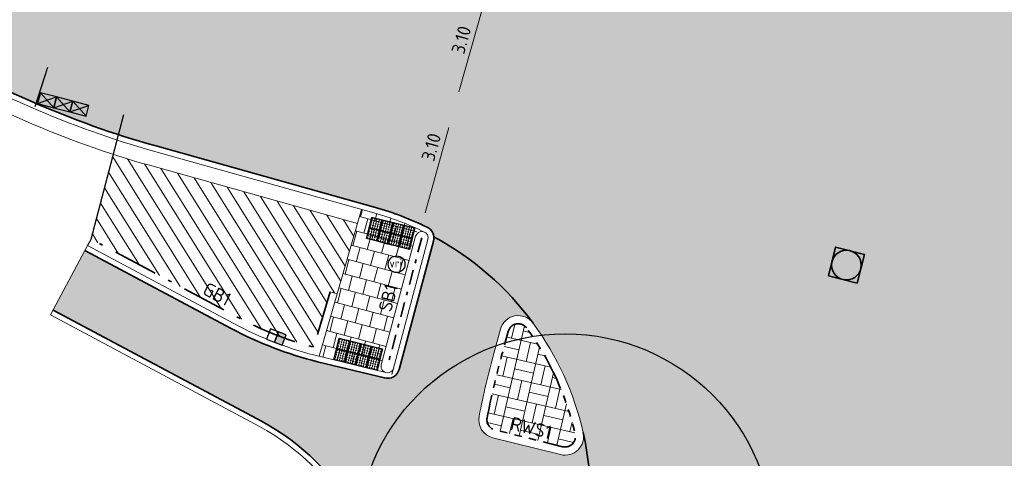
# Model space of a CAD drawing. Header units: metres. Extents: x 196651 to 397723, y 354703 to 710691.
# Tile 9 of 256: x 197509 to 197535, y 355979 to 355991. Entities that reach past the tile are written whole.
import ezdxf
from ezdxf.enums import TextEntityAlignment as Align

# ---------------------------------------------------------------- set-up
doc = ezdxf.new("R2010")
doc.units = ezdxf.units.M
doc.header["$MEASUREMENT"] = 0
for name, pattern in [('ACAD_ISO03W100', [30, 12, -18]), ('VH-GELEIDEBAND_50X200', [8, 4, -2, 0, -2]), ('VH-GELEIDEBAND_70X200', [20, 12, -4, 0, -4]), ('VH-OPSLUITBAND_100X200', [16, 8, -2, 4, -2]), ('VH-RWSBAND_110X220', [24, 10, -2, 2, -2, 2, -2, 2, -2])]:
    doc.linetypes.add(name, pattern=pattern)
for name, color, linetype, lineweight in [('N-WE-IE-MEUBILAIR-S', 7, 'Continuous', 25), ('N-WE-RI-PUT_OPHOOGTEBRENGEN-G', 7, 'Continuous', 35), ('N-WE-VH-GOOT_TEGEL-G', 170, 'Continuous', 35), ('N-WE-VH-KANTOPSLUITING_GELEIDEBAND_70X200-G', 6, 'VH-GELEIDEBAND_70X200', 35), ('N-WE-VH-KANTOPSLUITING_SCHEIDINGSBAND_115 345-G', 6, 'VH-GELEIDEBAND_50X200', 35), ('N-WE-VH-KANTOPSLUITING_TEKST-T', 7, 'VH-OPSLUITBAND_100X200', 35), ('N-WE-VH-KANTOPSLUITING_TROTTOIRBAND_RWS_110 220-G', 6, 'VH-RWSBAND_110X220', 35), ('N-WE-VH-KANTVERHARDING-G', 1, 'Continuous', 5), ('N-WE-VH-MATERIAALGRENS-G', 5, 'ACAD_ISO03W100', 35), ('N-WE-VH-VERHARDING_ASFALT_DEKLAAG-G_ZWART', 252, 'Continuous', 5), ('N-WE-VH-VERHARDING_HERSTRATEN-A', 252, 'Continuous', 5), ('N-WE-VH-VERHARDING_TEGEL-200X200X50-A', 252, 'Continuous', 18), ('N-WE-VH-VERKEERSTEGEL-NOPPENTEGEL-S', 5, 'Continuous', 25), ('N-WE-VH_BETON_PRINTBETON-A', 252, 'Continuous', 5), ('X-XX-AL-AANPIJLING-M', 7, 'Continuous', 18)]:
    doc.layers.add(name, color=color, linetype=linetype, lineweight=lineweight)
doc.layers.add('N-WE-RI-HWA_KOLK_GELEIDEBAND-S', color=130, linetype='Continuous')
doc.layers.add('N-WE-RI-HWA_KOLK_STRAAT-S', color=150, linetype='Continuous')
doc.layers.add('N-WE-VH-VERHARDING_ASFALT_COATING_ROOD-G', color=7, linetype='Continuous', lineweight=5, true_color=0xffa8a8)
doc.layers.add('X-XX-AL-HULPLIJNEN', color=4, linetype='Continuous', lineweight=25, plot=False)
doc.styles.add('NLCS-ISO', font='NLCS-ISO.ttf')
doc.styles.add('NLCS-ISO-M200-T18', font='NLCS-ISO.ttf')
doc.dimstyles.new('NLCS-M200-T18-PIJL', dxfattribs={"dimscale": 0.2, "dimtxt": 1.799999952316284, "dimasz": 1.8, "dimexe": 2, "dimexo": 2, "dimgap": 0.7, "dimtad": 1, "dimzin": 0, "dimdsep": 46, "dimtxsty": 'NLCS-ISO-M200-T18', "dimcen": 0, "dimdle": 2, "dimse1": 1, "dimse2": 1, "dimclrd": 256, "dimclre": 256, "dimclrt": 256, "dimadec": 1, "dimazin": 0, "dimtfac": 1, "dimtofl": 0, "dimtmove": 1, "dimatfit": 0, "dimfxl": 2, "dimfxlon": 1, "dimtfillclr": 254, "dimtolj": 1, "dimtzin": 0, "dimlwd": 18, "dimlwe": 18, "dimarcsym": 0})

# ---------------------------------------------------------------- blocks, each defined once
blk = doc.blocks.new('OP HOOGTE BRENGEN PUT')
at = {"layer": 'N-WE-RI-PUT_OPHOOGTEBRENGEN-G', "flags": 128}
blk.add_lwpolyline([(-0.4000000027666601, -0.3999999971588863), (-0.4000000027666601, 0.400000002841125), (0.3999999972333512, 0.400000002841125), (0.3999999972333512, -0.3999999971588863)], close=True, dxfattribs=at)
at = {"layer": 'N-WE-RI-PUT_OPHOOGTEBRENGEN-G'}
blk.add_circle((0, 0), 0.4, dxfattribs=at)
blk = doc.blocks.new('*D2178')
at = {"layer": 'Defpoints', "color": 0, "ltscale": 0.2, "transparency": 16777216}
for p in [(197518.2563130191, 355992.5837683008), (197521.1453774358, 355991.7700553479), (197517.4158876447, 355989.5998622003)]:
    blk.add_point(p, dxfattribs=at)
at = {"layer": 'X-XX-AL-AANPIJLING-M', "linetype": 'Continuous', "lineweight": 18, "ltscale": 0.2, "transparency": 16777216}
blk.add_line((197520.4025497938, 355989.1326671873), (197521.0477797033, 355991.4235374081), dxfattribs=at)
at = {"layer": 'X-XX-AL-AANPIJLING-M', "ltscale": 0.2, "transparency": 16777216}
for points in [[(197520.9900267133, 355991.4398036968), (197521.1055326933, 355991.4072711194), (197521.1453774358, 355991.7700553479)], [(197520.3447968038, 355989.148933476), (197520.4603027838, 355989.1164008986), (197520.3049520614, 355988.7861492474)]]:
    blk.add_solid(points, dxfattribs=at)
at = {"layer": 'X-XX-AL-AANPIJLING-M', "ltscale": 0.2, "transparency": 16777216, "insert": (197520.4668186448, 355990.5359244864), "char_height": 0.3599999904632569, "attachment_point": 5, "rotation": 74.26997980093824, "style": 'NLCS-ISO-M200-T18'}
blk.add_mtext('\\A1;3.10', dxfattribs=at)
blk = doc.blocks.new('*D1799')
at = {"layer": 'Defpoints', "color": 0, "ltscale": 0.2, "transparency": 16777216}
for p in [(197515.5668072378, 355989.8070017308), (197514.7395973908, 355986.8193882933), (197519.396296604, 355985.5300422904)]:
    blk.add_point(p, dxfattribs=at)
at = {"layer": 'X-XX-AL-AANPIJLING-M', "linetype": 'Continuous', "lineweight": 18, "ltscale": 0.2, "transparency": 16777216}
blk.add_line((197520.1274439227, 355988.1707090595), (197519.4923591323, 355985.8769889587), dxfattribs=at)
at = {"layer": 'X-XX-AL-AANPIJLING-M', "ltscale": 0.2, "transparency": 16777216}
for points in [[(197520.069619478, 355988.1867194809), (197520.1852683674, 355988.1546986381), (197520.223506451, 355988.5176557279)], [(197519.4345346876, 355985.8929993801), (197519.550183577, 355985.8609785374), (197519.396296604, 355985.5300422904)]]:
    blk.add_solid(points, dxfattribs=at)
at = {"layer": 'X-XX-AL-AANPIJLING-M', "ltscale": 0.2, "transparency": 16777216, "insert": (197519.6561312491, 355987.6460648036), "char_height": 0.3599999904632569, "attachment_point": 5, "rotation": 74.52366419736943, "style": 'NLCS-ISO-M200-T18'}
blk.add_mtext('\\A1;3.10', dxfattribs=at)
blk = doc.blocks.new('TEKST TB')
at = {"style": 'NLCS-ISO'}
blk.add_attdef('TEKST_TROTTOIRBANDEN', text='', height=0.36, rotation=0.340705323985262, dxfattribs=at).set_placement((0, 0), align=Align.BOTTOM_CENTER)
blk = doc.blocks.new('*U2075')
for centre in [(0.02500000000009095, 0.575000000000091), (0.08750000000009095, 0.575000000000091), (0.1500000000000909, 0.575000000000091), (0.2125000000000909, 0.575000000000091), (0.2749999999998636, 0.575000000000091), (0.3250000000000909, 0.575000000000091), (0.3875000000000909, 0.575000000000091), (0.4500000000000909, 0.575000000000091), (0.5125000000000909, 0.575000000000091), (0.5749999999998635, 0.575000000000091), (0.6250000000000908, 0.575000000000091), (0.6875000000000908, 0.575000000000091), (0.7500000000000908, 0.575000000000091), (0.8125000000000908, 0.575000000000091), (0.8749999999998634, 0.575000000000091), (0.9250000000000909, 0.575000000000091), (0.9875000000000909, 0.575000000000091), (1.050000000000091, 0.575000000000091), (1.112500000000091, 0.575000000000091), (1.174999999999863, 0.575000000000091), (0.02500000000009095, 0.512500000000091), (0.02500000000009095, 0.4500000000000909), (0.02500000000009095, 0.3875000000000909), (0.02500000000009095, 0.3250000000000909), (0.02500000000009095, 0.2750000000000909), (0.08750000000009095, 0.512500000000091), (0.08750000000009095, 0.4500000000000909), (0.08750000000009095, 0.3875000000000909), (0.08750000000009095, 0.3250000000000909), (0.08750000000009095, 0.2750000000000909), (0.1500000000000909, 0.512500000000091), (0.1500000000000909, 0.4500000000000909), (0.1500000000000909, 0.3875000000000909), (0.1500000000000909, 0.3250000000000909), (0.1500000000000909, 0.2750000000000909), (0.2125000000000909, 0.512500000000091), (0.2125000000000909, 0.4500000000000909), (0.2125000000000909, 0.3875000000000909), (0.2125000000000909, 0.3250000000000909), (0.2125000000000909, 0.2750000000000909), (0.2749999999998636, 0.512500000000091), (0.2749999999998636, 0.4500000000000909), (0.2749999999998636, 0.3875000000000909), (0.2749999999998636, 0.3250000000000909), (0.2749999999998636, 0.2750000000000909), (0.3250000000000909, 0.512500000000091), (0.3250000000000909, 0.4500000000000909), (0.3250000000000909, 0.3875000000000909), (0.3250000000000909, 0.3250000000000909), (0.3250000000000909, 0.2750000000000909), (0.3875000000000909, 0.512500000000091), (0.3875000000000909, 0.4500000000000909), (0.3875000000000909, 0.3875000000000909), (0.3875000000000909, 0.3250000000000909), (0.3875000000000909, 0.2750000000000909), (0.4500000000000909, 0.512500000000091), (0.4500000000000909, 0.4500000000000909), (0.4500000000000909, 0.3875000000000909), (0.4500000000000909, 0.3250000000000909), (0.4500000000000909, 0.2750000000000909), (0.5125000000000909, 0.512500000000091), (0.5125000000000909, 0.4500000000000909), (0.5125000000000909, 0.3875000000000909), (0.5125000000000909, 0.3250000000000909), (0.5125000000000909, 0.2750000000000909), (0.5749999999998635, 0.512500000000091), (0.5749999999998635, 0.4500000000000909), (0.5749999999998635, 0.3875000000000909), (0.5749999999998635, 0.3250000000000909), (0.5749999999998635, 0.2750000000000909), (0.6250000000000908, 0.512500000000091), (0.6250000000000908, 0.4500000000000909), (0.6250000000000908, 0.3875000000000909), (0.6250000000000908, 0.3250000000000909), (0.6250000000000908, 0.2750000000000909), (0.6875000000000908, 0.512500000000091), (0.6875000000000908, 0.4500000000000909), (0.6875000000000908, 0.3875000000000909), (0.6875000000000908, 0.3250000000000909), (0.6875000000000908, 0.2750000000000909), (0.7500000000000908, 0.512500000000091), (0.7500000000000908, 0.4500000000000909), (0.7500000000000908, 0.3875000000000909), (0.7500000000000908, 0.3250000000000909), (0.7500000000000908, 0.2750000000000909), (0.8125000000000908, 0.512500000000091), (0.8125000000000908, 0.4500000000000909), (0.8125000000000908, 0.3875000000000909), (0.8125000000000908, 0.3250000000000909), (0.8125000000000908, 0.2750000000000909), (0.8749999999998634, 0.512500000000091), (0.8749999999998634, 0.4500000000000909), (0.8749999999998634, 0.3875000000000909), (0.8749999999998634, 0.3250000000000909), (0.8749999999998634, 0.2750000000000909), (0.9250000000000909, 0.512500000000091), (0.9250000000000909, 0.4500000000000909), (0.9250000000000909, 0.3875000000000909), (0.9250000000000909, 0.3250000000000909), (0.9250000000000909, 0.2750000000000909), (0.9875000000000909, 0.512500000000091), (0.9875000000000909, 0.4500000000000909), (0.9875000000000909, 0.3875000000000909), (0.9875000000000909, 0.3250000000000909), (0.9875000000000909, 0.2750000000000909), (1.050000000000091, 0.512500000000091), (1.050000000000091, 0.4500000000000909), (1.050000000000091, 0.3875000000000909), (1.050000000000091, 0.3250000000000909), (1.050000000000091, 0.2750000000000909), (1.112500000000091, 0.512500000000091), (1.112500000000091, 0.4500000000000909), (1.112500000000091, 0.3875000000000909), (1.112500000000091, 0.3250000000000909), (1.112500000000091, 0.2750000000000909), (1.174999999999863, 0.512500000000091), (1.174999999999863, 0.4500000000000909), (1.174999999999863, 0.3875000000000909), (1.174999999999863, 0.3250000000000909), (1.174999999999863, 0.2750000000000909), (0.02500000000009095, 0.2125000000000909), (0.02500000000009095, 0.1500000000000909), (0.02500000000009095, 0.08750000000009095), (0.02500000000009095, 0.02500000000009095), (0.08750000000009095, 0.2125000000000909), (0.08750000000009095, 0.1500000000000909), (0.08750000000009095, 0.08750000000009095), (0.08750000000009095, 0.02500000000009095), (0.1500000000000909, 0.2125000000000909), (0.1500000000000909, 0.1500000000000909), (0.1500000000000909, 0.08750000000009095), (0.1500000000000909, 0.02500000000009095), (0.2125000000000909, 0.2125000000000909), (0.2125000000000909, 0.1500000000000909), (0.2125000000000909, 0.08750000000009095), (0.2125000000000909, 0.02500000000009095), (0.2749999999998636, 0.2125000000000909), (0.2749999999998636, 0.1500000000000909), (0.2749999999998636, 0.08750000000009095), (0.2749999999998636, 0.02500000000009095), (0.3250000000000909, 0.2125000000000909), (0.3250000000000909, 0.1500000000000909), (0.3250000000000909, 0.08750000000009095), (0.3250000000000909, 0.02500000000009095), (0.3875000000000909, 0.2125000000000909), (0.3875000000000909, 0.1500000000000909), (0.3875000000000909, 0.08750000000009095), (0.3875000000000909, 0.02500000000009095), (0.4500000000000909, 0.2125000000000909), (0.4500000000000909, 0.1500000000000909), (0.4500000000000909, 0.08750000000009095), (0.4500000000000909, 0.02500000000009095), (0.5125000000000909, 0.2125000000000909), (0.5125000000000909, 0.1500000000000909), (0.5125000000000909, 0.08750000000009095), (0.5125000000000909, 0.02500000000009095), (0.5749999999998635, 0.2125000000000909), (0.5749999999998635, 0.1500000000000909), (0.5749999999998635, 0.08750000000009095), (0.5749999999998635, 0.02500000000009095), (0.6250000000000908, 0.2125000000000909), (0.6250000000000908, 0.1500000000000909), (0.6250000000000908, 0.08750000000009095), (0.6250000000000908, 0.02500000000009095), (0.6875000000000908, 0.2125000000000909), (0.6875000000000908, 0.1500000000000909), (0.6875000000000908, 0.08750000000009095), (0.6875000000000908, 0.02500000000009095), (0.7500000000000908, 0.2125000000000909), (0.7500000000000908, 0.1500000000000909), (0.7500000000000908, 0.08750000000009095), (0.7500000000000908, 0.02500000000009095), (0.8125000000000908, 0.2125000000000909), (0.8125000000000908, 0.1500000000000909), (0.8125000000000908, 0.08750000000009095), (0.8125000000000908, 0.02500000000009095), (0.8749999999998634, 0.2125000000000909), (0.8749999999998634, 0.1500000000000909), (0.8749999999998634, 0.08750000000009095), (0.8749999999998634, 0.02500000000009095), (0.9250000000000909, 0.2125000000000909), (0.9250000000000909, 0.1500000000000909), (0.9250000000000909, 0.08750000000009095), (0.9250000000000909, 0.02500000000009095), (0.9875000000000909, 0.2125000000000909), (0.9875000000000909, 0.1500000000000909), (0.9875000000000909, 0.08750000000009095), (0.9875000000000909, 0.02500000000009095), (1.050000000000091, 0.2125000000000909), (1.050000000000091, 0.1500000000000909), (1.050000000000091, 0.08750000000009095), (1.050000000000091, 0.02500000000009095), (1.112500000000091, 0.2125000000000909), (1.112500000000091, 0.1500000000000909), (1.112500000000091, 0.08750000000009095), (1.112500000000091, 0.02500000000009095), (1.174999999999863, 0.2125000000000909), (1.174999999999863, 0.1500000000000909), (1.174999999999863, 0.08750000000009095), (1.174999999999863, 0.02500000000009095)]:
    blk.add_circle(centre, 0.01)
for points in [[(0.2999999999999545, 0.3000000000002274), (0.2999999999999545, 0.6000000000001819), (0, 0.6000000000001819), (0, 0.3)], [(0.5999999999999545, 0.3000000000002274), (0.5999999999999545, 0.6000000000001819), (0.2999999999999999, 0.6000000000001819), (0.2999999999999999, 0.3)], [(0.8999999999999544, 0.3000000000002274), (0.8999999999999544, 0.6000000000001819), (0.5999999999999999, 0.6000000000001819), (0.5999999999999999, 0.3)], [(1.199999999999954, 0.3000000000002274), (1.199999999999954, 0.6000000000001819), (0.8999999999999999, 0.6000000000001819), (0.8999999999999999, 0.3)], [(0.2999999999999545, 2.273736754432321e-13), (0.2999999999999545, 0.3000000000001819), (0, 0.3000000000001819), (0, 0)], [(0.5999999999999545, 2.273736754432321e-13), (0.5999999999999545, 0.3000000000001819), (0.2999999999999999, 0.3000000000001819), (0.2999999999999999, 0)], [(0.8999999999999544, 2.273736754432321e-13), (0.8999999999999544, 0.3000000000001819), (0.5999999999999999, 0.3000000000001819), (0.5999999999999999, 0)], [(1.199999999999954, 2.273736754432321e-13), (1.199999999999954, 0.3000000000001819), (0.8999999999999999, 0.3000000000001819), (0.8999999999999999, 0)]]:
    blk.add_3dface(points)
blk = doc.blocks.new('*U2076')
for centre in [(0.02500000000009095, 0.2750000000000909), (0.08750000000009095, 0.2750000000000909), (0.1500000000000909, 0.2750000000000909), (0.2125000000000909, 0.2750000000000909), (0.2749999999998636, 0.2750000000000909), (0.3250000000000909, 0.2750000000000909), (0.3875000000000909, 0.2750000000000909), (0.4500000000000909, 0.2750000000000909), (0.5125000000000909, 0.2750000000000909), (0.5749999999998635, 0.2750000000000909), (0.6250000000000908, 0.2750000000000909), (0.6875000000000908, 0.2750000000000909), (0.7500000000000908, 0.2750000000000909), (0.8125000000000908, 0.2750000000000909), (0.8749999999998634, 0.2750000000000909), (0.9250000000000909, 0.2750000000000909), (0.9875000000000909, 0.2750000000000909), (1.050000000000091, 0.2750000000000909), (1.112500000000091, 0.2750000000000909), (1.174999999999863, 0.2750000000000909), (0.02500000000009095, 0.2125000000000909), (0.02500000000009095, 0.1500000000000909), (0.02500000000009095, 0.0875000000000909), (0.02500000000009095, 0.02500000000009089), (0.08750000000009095, 0.2125000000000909), (0.08750000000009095, 0.1500000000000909), (0.08750000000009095, 0.0875000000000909), (0.08750000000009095, 0.02500000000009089), (0.1500000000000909, 0.2125000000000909), (0.1500000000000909, 0.1500000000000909), (0.1500000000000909, 0.0875000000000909), (0.1500000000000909, 0.02500000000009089), (0.2125000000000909, 0.2125000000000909), (0.2125000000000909, 0.1500000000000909), (0.2125000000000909, 0.0875000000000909), (0.2125000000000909, 0.02500000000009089), (0.2749999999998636, 0.2125000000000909), (0.2749999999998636, 0.1500000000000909), (0.2749999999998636, 0.0875000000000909), (0.2749999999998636, 0.02500000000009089), (0.3250000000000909, 0.2125000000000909), (0.3250000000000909, 0.1500000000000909), (0.3250000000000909, 0.0875000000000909), (0.3250000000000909, 0.02500000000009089), (0.3875000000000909, 0.2125000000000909), (0.3875000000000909, 0.1500000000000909), (0.3875000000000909, 0.0875000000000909), (0.3875000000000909, 0.02500000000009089), (0.4500000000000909, 0.2125000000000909), (0.4500000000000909, 0.1500000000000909), (0.4500000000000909, 0.0875000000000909), (0.4500000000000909, 0.02500000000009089), (0.5125000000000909, 0.2125000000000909), (0.5125000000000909, 0.1500000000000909), (0.5125000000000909, 0.0875000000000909), (0.5125000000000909, 0.02500000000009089), (0.5749999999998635, 0.2125000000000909), (0.5749999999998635, 0.1500000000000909), (0.5749999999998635, 0.0875000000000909), (0.5749999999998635, 0.02500000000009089), (0.6250000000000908, 0.2125000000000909), (0.6250000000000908, 0.1500000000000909), (0.6250000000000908, 0.0875000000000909), (0.6250000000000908, 0.02500000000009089), (0.6875000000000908, 0.2125000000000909), (0.6875000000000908, 0.1500000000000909), (0.6875000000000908, 0.0875000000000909), (0.6875000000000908, 0.02500000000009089), (0.7500000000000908, 0.2125000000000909), (0.7500000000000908, 0.1500000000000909), (0.7500000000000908, 0.0875000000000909), (0.7500000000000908, 0.02500000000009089), (0.8125000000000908, 0.2125000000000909), (0.8125000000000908, 0.1500000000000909), (0.8125000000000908, 0.0875000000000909), (0.8125000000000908, 0.02500000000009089), (0.8749999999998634, 0.2125000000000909), (0.8749999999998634, 0.1500000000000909), (0.8749999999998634, 0.0875000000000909), (0.8749999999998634, 0.02500000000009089), (0.9250000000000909, 0.2125000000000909), (0.9250000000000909, 0.1500000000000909), (0.9250000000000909, 0.0875000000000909), (0.9250000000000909, 0.02500000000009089), (0.9875000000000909, 0.2125000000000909), (0.9875000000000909, 0.1500000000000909), (0.9875000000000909, 0.0875000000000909), (0.9875000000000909, 0.02500000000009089), (1.050000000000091, 0.2125000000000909), (1.050000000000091, 0.1500000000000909), (1.050000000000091, 0.0875000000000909), (1.050000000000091, 0.02500000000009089), (1.112500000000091, 0.2125000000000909), (1.112500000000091, 0.1500000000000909), (1.112500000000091, 0.0875000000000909), (1.112500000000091, 0.02500000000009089), (1.174999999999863, 0.2125000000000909), (1.174999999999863, 0.1500000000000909), (1.174999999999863, 0.0875000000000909), (1.174999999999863, 0.02500000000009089), (0.02500000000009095, -0.02499999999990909), (0.02500000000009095, -0.0874999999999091), (0.02500000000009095, -0.1499999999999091), (0.02500000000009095, -0.2124999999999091), (0.02500000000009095, -0.2749999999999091), (0.08750000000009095, -0.02499999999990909), (0.08750000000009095, -0.0874999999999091), (0.08750000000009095, -0.1499999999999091), (0.08750000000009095, -0.2124999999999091), (0.08750000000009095, -0.2749999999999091), (0.1500000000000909, -0.02499999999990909), (0.1500000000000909, -0.0874999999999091), (0.1500000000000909, -0.1499999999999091), (0.1500000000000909, -0.2124999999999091), (0.1500000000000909, -0.2749999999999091), (0.2125000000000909, -0.02499999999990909), (0.2125000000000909, -0.0874999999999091), (0.2125000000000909, -0.1499999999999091), (0.2125000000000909, -0.2124999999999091), (0.2125000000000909, -0.2749999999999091), (0.2749999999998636, -0.02499999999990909), (0.2749999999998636, -0.0874999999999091), (0.2749999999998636, -0.1499999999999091), (0.2749999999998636, -0.2124999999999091), (0.2749999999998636, -0.2749999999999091), (0.3250000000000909, -0.02499999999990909), (0.3250000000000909, -0.0874999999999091), (0.3250000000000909, -0.1499999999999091), (0.3250000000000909, -0.2124999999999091), (0.3250000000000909, -0.2749999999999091), (0.3875000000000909, -0.02499999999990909), (0.3875000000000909, -0.0874999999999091), (0.3875000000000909, -0.1499999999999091), (0.3875000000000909, -0.2124999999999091), (0.3875000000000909, -0.2749999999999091), (0.4500000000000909, -0.02499999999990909), (0.4500000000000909, -0.0874999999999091), (0.4500000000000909, -0.1499999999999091), (0.4500000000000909, -0.2124999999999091), (0.4500000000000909, -0.2749999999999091), (0.5125000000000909, -0.02499999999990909), (0.5125000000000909, -0.0874999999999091), (0.5125000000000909, -0.1499999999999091), (0.5125000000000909, -0.2124999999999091), (0.5125000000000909, -0.2749999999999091), (0.5749999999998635, -0.02499999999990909), (0.5749999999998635, -0.0874999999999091), (0.5749999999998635, -0.1499999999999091), (0.5749999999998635, -0.2124999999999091), (0.5749999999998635, -0.2749999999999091), (0.6250000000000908, -0.02499999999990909), (0.6250000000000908, -0.0874999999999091), (0.6250000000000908, -0.1499999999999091), (0.6250000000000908, -0.2124999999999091), (0.6250000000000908, -0.2749999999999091), (0.6875000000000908, -0.02499999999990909), (0.6875000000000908, -0.0874999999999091), (0.6875000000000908, -0.1499999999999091), (0.6875000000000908, -0.2124999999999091), (0.6875000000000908, -0.2749999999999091), (0.7500000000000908, -0.02499999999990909), (0.7500000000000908, -0.0874999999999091), (0.7500000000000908, -0.1499999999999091), (0.7500000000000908, -0.2124999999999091), (0.7500000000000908, -0.2749999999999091), (0.8125000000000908, -0.02499999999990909), (0.8125000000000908, -0.0874999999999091), (0.8125000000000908, -0.1499999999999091), (0.8125000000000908, -0.2124999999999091), (0.8125000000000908, -0.2749999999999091), (0.8749999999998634, -0.02499999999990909), (0.8749999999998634, -0.0874999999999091), (0.8749999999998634, -0.1499999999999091), (0.8749999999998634, -0.2124999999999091), (0.8749999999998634, -0.2749999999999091), (0.9250000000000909, -0.02499999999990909), (0.9250000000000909, -0.0874999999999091), (0.9250000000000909, -0.1499999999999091), (0.9250000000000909, -0.2124999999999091), (0.9250000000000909, -0.2749999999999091), (0.9875000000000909, -0.02499999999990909), (0.9875000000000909, -0.0874999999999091), (0.9875000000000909, -0.1499999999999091), (0.9875000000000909, -0.2124999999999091), (0.9875000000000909, -0.2749999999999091), (1.050000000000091, -0.02499999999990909), (1.050000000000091, -0.0874999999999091), (1.050000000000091, -0.1499999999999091), (1.050000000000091, -0.2124999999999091), (1.050000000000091, -0.2749999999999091), (1.112500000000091, -0.02499999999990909), (1.112500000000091, -0.0874999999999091), (1.112500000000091, -0.1499999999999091), (1.112500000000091, -0.2124999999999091), (1.112500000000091, -0.2749999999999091), (1.174999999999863, -0.02499999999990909), (1.174999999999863, -0.0874999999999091), (1.174999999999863, -0.1499999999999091), (1.174999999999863, -0.2124999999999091), (1.174999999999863, -0.2749999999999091)]:
    blk.add_circle(centre, 0.01)
for points in [[(0.2999999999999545, 2.273181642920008e-13), (0.2999999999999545, 0.3000000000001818), (0, 0.3000000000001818), (0, -5.551115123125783e-17)], [(0.5999999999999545, 2.273181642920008e-13), (0.5999999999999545, 0.3000000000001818), (0.2999999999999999, 0.3000000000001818), (0.2999999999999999, -5.551115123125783e-17)], [(0.8999999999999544, 2.273181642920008e-13), (0.8999999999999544, 0.3000000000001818), (0.5999999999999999, 0.3000000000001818), (0.5999999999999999, -5.551115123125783e-17)], [(1.199999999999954, 2.273181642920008e-13), (1.199999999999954, 0.3000000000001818), (0.8999999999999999, 0.3000000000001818), (0.8999999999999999, -5.551115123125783e-17)], [(0.2999999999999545, -0.2999999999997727), (0.2999999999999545, 1.818545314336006e-13), (0, 1.818545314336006e-13), (0, -0.3)], [(0.5999999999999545, -0.2999999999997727), (0.5999999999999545, 1.818545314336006e-13), (0.2999999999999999, 1.818545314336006e-13), (0.2999999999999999, -0.3)], [(0.8999999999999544, -0.2999999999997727), (0.8999999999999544, 1.818545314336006e-13), (0.5999999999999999, 1.818545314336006e-13), (0.5999999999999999, -0.3)], [(1.199999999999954, -0.2999999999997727), (1.199999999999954, 1.818545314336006e-13), (0.8999999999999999, 1.818545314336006e-13), (0.8999999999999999, -0.3)]]:
    blk.add_3dface(points)
blk = doc.blocks.new('N-SRI-HWA-KOLK_RWS-SO')
at = {"ltscale": 0.1}
blk.add_hatch(color=256, dxfattribs=at).paths.add_polyline_path([(0, -0.7499999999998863), (1.124999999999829, -0.7499999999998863), (1.124999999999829, 0.7499999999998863), (0, 0.7499999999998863)])
blk.add_line((0, -0.7499999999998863), (0, 0.7499999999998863), dxfattribs=at)
at = {"flags": 128}
blk.add_lwpolyline([(-1.125000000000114, -0.7499999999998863), (1.124999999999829, -0.7499999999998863), (1.124999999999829, 0.7499999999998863), (-1.125000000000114, 0.7499999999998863)], close=True, dxfattribs=at)
at = {"ltscale": 0.1, "flags": 128}
blk.add_lwpolyline([(0, -0.7499999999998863), (1.124999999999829, -0.7499999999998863), (1.124999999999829, 0.7499999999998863), (0, 0.7499999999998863)], close=True, dxfattribs=at)
blk = doc.blocks.new('N-SRI-HWA-KOLK_STRAAT_450X300-SO')
h = blk.add_hatch(color=256)
h.dxf.hatch_style = 1
h.paths.add_polyline_path([(0, -4.163336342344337e-17), (-1.124999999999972, 0.7499999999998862), (-1.124999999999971, -0.7499999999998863)])
h.paths.add_polyline_path([(1.124999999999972, -0.7499999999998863), (1.124999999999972, 0.7499999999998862), (5.551115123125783e-17, -1.110223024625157e-16)])
for p, q in [((-1.124999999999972, -0.7499999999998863), (1.124999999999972, 0.7499999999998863)), ((1.124999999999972, -0.7499999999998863), (-1.124999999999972, 0.7499999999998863))]:
    blk.add_line(p, q)
at = {"flags": 128}
blk.add_lwpolyline([(-1.124999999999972, -0.7499999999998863), (1.124999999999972, -0.7499999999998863), (1.124999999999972, 0.7499999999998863), (-1.124999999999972, 0.7499999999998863)], close=True, dxfattribs=at)
blk = doc.blocks.new('SIE-MEUBILAIR_PAAL_VRI-SO')
blk.add_circle((0, 0), 0.75)
at = {"style": 'NLCS-ISO'}
blk.add_text('vri', height=0.75, dxfattribs=at).set_placement((-0.08019577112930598, 0.07377584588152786), align=Align.MIDDLE_CENTER)

msp = doc.modelspace()

# ---------------------------------------------------------------- hatches: boundary and pattern name
at = {"layer": 'N-WE-VH-VERHARDING_ASFALT_COATING_ROOD-G'}
h = msp.add_hatch(color=256, dxfattribs=at)
edge = h.paths.add_edge_path()
edge.add_arc((197545.4704947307, 355975.5397507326), 24.99999999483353, 164.8296910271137, 168.8107494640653)
edge.add_line((197520.9457052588, 355980.3910084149), (197518.7890844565, 355981.6504131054))
edge.add_line((197518.7890844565, 355981.6504131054), (197519.7132554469, 355985.113381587))
edge.add_arc((197519.4016608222, 355985.1965375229), 0.3224997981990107, 345.0575902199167, 365.1847902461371)
edge.add_arc((197515.9510289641, 355978.1711130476), 7.999593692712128, 36.224519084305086, 61.86826106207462, ccw=False)
edge.add_arc((197522.0010108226, 355982.6030003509), 0.4999999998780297, 36.22518137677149, 164.8296910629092)
edge.add_line((197521.5184347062, 355982.7338448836), (197521.341688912, 355982.0819773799))
h = msp.add_hatch(color=256, dxfattribs=at)
edge = h.paths.add_edge_path()
edge.add_line((197542.7862552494, 355974.9128508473), (197543.2054415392, 355978.0360372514))
edge.add_arc((197554.8149908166, 356064.5356310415), 87.27520472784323, 261.7339482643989, 262.35572487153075, ccw=False)
edge.add_arc((197555.8418754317, 356071.3098654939), 94.12670722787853, 260.97514000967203, 261.70820861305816, ccw=False)
edge.add_arc((197541.3365175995, 355979.9778557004), 1.649999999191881, 189.3672546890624, 260.94646150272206, ccw=False)
edge.add_arc((197540.3794522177, 355979.8199764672), 0.6800000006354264, 152.2420251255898, 189.3672546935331, ccw=False)
edge.add_arc((197545.9432069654, 355966.4623743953), 15.00000000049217, 114.2697732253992, 128.0727884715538)
edge.add_arc((197537.0016070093, 355977.8771801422), 0.5000000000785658, 27.629149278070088, 128.0727884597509, ccw=False)
edge.add_line((197537.4445908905, 355978.1090535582), (197537.5937759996, 355977.8240420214))
edge.add_arc((197537.1507921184, 355977.5921686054), 0.500000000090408, -61.310977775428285, 27.62914926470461, ccw=False)
edge.add_arc((197541.9513464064, 355968.8197870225), 9.50000000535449, 118.6890222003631, 127.8472472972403)
edge.add_arc((197535.8157621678, 355976.7162803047), 0.4999999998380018, 256.0282295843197, 307.8472473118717, ccw=False)
edge.add_arc((197535.7252889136, 355976.7385939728), 0.5084216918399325, 135.4036658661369, 266.5891622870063, ccw=False)
edge.add_arc((197545.9432069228, 355966.4623744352), 14.99999994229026, 134.8562124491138, 138.1870542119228)
edge.add_line((197534.7633262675, 355976.462887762), (197523.8882800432, 355979.1686508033))
edge.add_arc((197515.9507558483, 355978.1707983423), 7.999999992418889, 7.165253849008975, 12.85575168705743)
edge.add_arc((197523.2627557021, 355979.8395278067), 0.4999999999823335, -103.97177041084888, 12.855751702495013, ccw=False)
edge.add_line((197523.1420338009, 355979.3543204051), (197521.3154791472, 355979.8087758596))
edge.add_arc((197521.4361958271, 355980.2939799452), 0.4999955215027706, 168.8102605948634, 256.0287184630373, ccw=False)
edge.add_line((197520.9457052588, 355980.3910084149), (197518.7890844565, 355981.6504131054))
edge.add_arc((197518.4773620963, 355981.7330897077), 0.3225000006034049, 300.1397031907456, 345.14572122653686, ccw=False)
edge.add_arc((197518.4816330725, 355981.7012358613), 0.293066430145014, 252.7281601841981, 302.545228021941, ccw=False)
edge.add_line((197518.3946200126, 355981.4213847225), (197516.5930669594, 355981.859648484))
edge.add_arc((197519.0437215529, 355991.7093587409), 10.15000000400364, 241.9246132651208, 256.0282295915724, ccw=False)
edge.add_line((197514.2667977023, 355982.7537181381), (197510.3224050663, 355984.8576506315))
edge.add_line((197510.3224050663, 355984.8576506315), (197509.4642080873, 355983.2514152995))
edge.add_line((197509.4642080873, 355983.2514152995), (197515.0953247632, 355980.2431433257))
edge.add_arc((197512.1974506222, 355974.8186778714), 6.150000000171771, -4.675881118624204, 61.88784252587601, ccw=False)
edge.add_line((197518.3269821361, 355974.3173362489), (197517.6062776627, 355965.5103342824))
edge.add_line((197517.6062776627, 355965.5103342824), (197517.4512776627, 355964.4963342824))
edge.add_line((197517.4512776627, 355964.4963342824), (197517.1393013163, 355963.1158953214))
edge.add_line((197517.1393013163, 355963.1158953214), (197519.0645275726, 355962.6121739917))
edge.add_arc((197519.5928361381, 355962.7651120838), 0.5500000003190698, 169.6797666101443, 196.1450057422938, ccw=False)
edge.add_line((197519.0517341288, 355962.8636443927), (197519.2388790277, 355963.8892152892))
edge.add_line((197519.2388790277, 355963.8892152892), (197519.4015035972, 355965.3842811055))
edge.add_line((197519.4015035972, 355965.3842811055), (197520.3435078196, 355976.8511834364))
edge.add_arc((197520.9913255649, 355976.7979653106), 0.6500000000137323, 76.02822958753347, 175.3037062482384, ccw=False)
edge.add_line((197521.1482640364, 355977.4287349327), (197523.3571746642, 355976.8791474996))
edge.add_arc((197523.1659389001, 355976.1720997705), 0.7324531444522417, 38.68374613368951, 74.86528591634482, ccw=False)
edge.add_line((197523.7376974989, 355976.6298985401), (197533.1044143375, 355974.2994149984))
edge.add_arc((197533.386619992, 355973.7150535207), 0.6489363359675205, 75.99430862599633, 115.7772877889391, ccw=False)
edge.add_line((197533.5436744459, 355974.3446980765), (197534.580013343, 355974.0868520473))
edge.add_arc((197534.4230748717, 355973.4560824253), 0.649999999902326, -16.180131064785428, 76.02822960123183, ccw=False)
edge.add_line((197535.047328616, 355973.2749546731), (197534.3710585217, 355970.9442011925))
edge.add_line((197534.3710585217, 355970.9442011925), (197527.7924443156, 355952.8124641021))
edge.add_arc((197527.2754261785, 355953.0000600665), 0.5499999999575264, 297.61306517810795, 340.0570951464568, ccw=False)
edge.add_line((197527.5303501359, 355952.5127062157), (197525.0341106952, 355945.3148177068))
edge.add_line((197525.0341106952, 355945.3148177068), (197526.6950826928, 355947.5664088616))
edge.add_line((197526.6950826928, 355947.5664088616), (197527.8223597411, 355949.1846290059))
edge.add_line((197527.8223597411, 355949.1846290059), (197528.8215455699, 355950.9078769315))
edge.add_line((197528.8215455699, 355950.9078769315), (197529.0688053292, 355951.4506662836))
edge.add_line((197529.0688053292, 355951.4506662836), (197529.4040610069, 355952.2699953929))
edge.add_line((197529.4040610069, 355952.2699953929), (197536.1701435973, 355970.9174509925))
edge.add_arc((197541.9513464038, 355968.8197870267), 6.1500000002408, 82.20395198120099, 160.0570951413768, ccw=False)
edge.add_arc((197554.9906803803, 356063.979251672), 89.89867489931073, 262.1971351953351, 262.1975715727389)
at = {"layer": 'N-WE-VH-VERHARDING_ASFALT_DEKLAAG-G_ZWART'}
h = msp.add_hatch(color=256, dxfattribs=at)
h.dxf.hatch_style = 1
edge = h.paths.add_edge_path(flags=17)
edge.add_arc((197521.7432003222, 356006.32680202), 8.000000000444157, 302.9575118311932, 329.3229771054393)
edge.add_arc((197521.7432103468, 356006.3267943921), 7.999987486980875, 302.9574812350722, 329.32298746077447, ccw=False)
edge = h.paths.add_edge_path()
edge.add_arc((197547.7158666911, 356001.5052916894), 8.000000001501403, 221.472357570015, 238.7163161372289)
edge.add_line((197543.5616605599, 355994.6684377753), (197543.5212741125, 355994.5175958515))
edge.add_arc((197547.7158666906, 356001.5052916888), 8.15000000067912, 239.024337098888, 260.8436838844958)
edge.add_line((197546.4189692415, 355993.4591399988), (197545.3938917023, 355987.8010921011))
edge.add_arc((197555.2085148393, 356097.9328315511), 110.5682000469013, 263.3380995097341, 264.90741839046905, ccw=False)
edge.add_arc((197542.3060591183, 355987.4655755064), 0.6500000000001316, 83.33809952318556, 165.0111726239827)
edge.add_line((197541.678174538, 355987.633685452), (197541.5651108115, 355987.2113965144))
edge.add_arc((197542.1929953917, 355987.0432865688), 0.6499999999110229, 165.0111726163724, 237.9221905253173)
edge.add_arc((197549.096911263, 355998.0585462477), 13.65000000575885, 237.9221905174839, 252.4376978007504)
edge.add_line((197544.978123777, 355985.0447808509), (197544.4487389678, 355981.5384834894))
edge.add_arc((197545.9432069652, 355966.4623743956), 15.15000000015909, 95.66113463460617, 112.6128736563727)
edge.add_arc((197540.1921494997, 355980.0249018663), 0.4292533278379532, 99.94851258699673, 164.9063861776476)
edge.add_arc((197545.9432069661, 355966.4623743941), 15.00000000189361, 114.2697732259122, 126.2441106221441)
edge.add_line((197537.0748056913, 355978.559955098), (197541.7216641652, 355996.2072225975))
edge = h.paths.add_edge_path()
edge.add_arc((197547.7158666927, 356001.5052916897), 8.000000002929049, 212.2294139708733, 221.4723575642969)
edge.add_line((197541.7216641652, 355996.2072225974), (197537.0748056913, 355978.5599550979))
edge.add_arc((197545.9432069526, 355966.4623744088), 14.99999998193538, 126.2441106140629, 138.1870542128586)
edge.add_line((197534.7633262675, 355976.4628877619), (197523.8882800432, 355979.1686508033))
edge.add_arc((197515.9507558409, 355978.1707983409), 7.999999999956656, 7.165253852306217, 61.86759876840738)
edge.add_arc((197519.4016600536, 355985.196537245), 0.3225005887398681, 5.184827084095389, 63.84057385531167)
edge.add_arc((197515.7098806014, 355977.601568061), 8.767188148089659, 64.0677614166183, 76.07219280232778)
edge.add_line((197517.8201351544, 355986.1109989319), (197517.958564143, 355986.6233399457))
edge.add_line((197517.958564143, 355986.6233399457), (197519.451092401, 355992.1167513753))
edge.add_line((197519.451092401, 355992.1167513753), (197521.1992224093, 355991.8227939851))
edge.add_arc((197521.3070100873, 355992.4637946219), 0.6499999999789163, 260.4547086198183, 344.7999863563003)
edge.add_line((197521.9342707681, 355992.2933715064), (197522.1450606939, 355993.0692065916))
edge.add_arc((197521.517800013, 355993.2396297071), 0.6500000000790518, 344.7999863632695, 429.3075436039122)
edge.add_line((197521.7474786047, 355993.8476985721), (197520.0913400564, 355994.4732520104))
edge.add_line((197520.0913400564, 355994.4732520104), (197521.1024854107, 355998.1973670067))
edge.add_line((197521.1024854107, 355998.1973670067), (197521.1288850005, 355998.1944066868))
edge.add_arc((197521.7009956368, 356006.719276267), 8.544045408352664, 266.160592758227, 279.4500982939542)
edge.add_arc((197523.0499418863, 355998.6091480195), 0.322499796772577, 279.6189550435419, 338.2659439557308)
edge.add_arc((197521.7432003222, 356006.3268020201), 8.000000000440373, 281.5831284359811, 329.3229771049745)
edge.add_line((197528.6236558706, 356002.2452175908), (197539.1872566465, 355999.4354691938))
edge.add_line((197539.1872566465, 355999.4354691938), (197540.0589592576, 355999.1875840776))
edge.add_arc((197547.7158361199, 356001.5052805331), 7.999967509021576, 196.8407885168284, 212.2294631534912)
h = msp.add_hatch(color=256, dxfattribs=at)
edge = h.paths.add_edge_path()
edge.add_line((197506.2401227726, 355990.0396184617), (197507.8616728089, 355989.3275560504))
edge.add_line((197507.8616728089, 355989.3275560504), (197508.9298890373, 355988.8584760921))
edge.add_arc((197518.9212524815, 356011.6113914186), 24.84999998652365, 246.2925433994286, 254.3296574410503)
edge.add_line((197512.2092152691, 355987.6850240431), (197514.3241725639, 355987.0917174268))
edge.add_line((197514.3241725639, 355987.0917174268), (197517.8201351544, 355986.1109989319))
edge.add_line((197517.8201351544, 355986.1109989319), (197518.7633323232, 355989.5853761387))
edge.add_line((197518.7633323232, 355989.5853761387), (197507.0543458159, 355992.8700850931))
edge.add_line((197507.0543458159, 355992.8700850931), (197506.2401227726, 355990.0396184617))
edge = h.paths.add_edge_path()
edge.add_arc((197489.311745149, 355953.1192713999), 40.61627748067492, 65.36803319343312, 69.16594064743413, ccw=False)
edge.add_line((197506.2401227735, 355990.0396184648), (197507.7971265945, 355995.5178722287))
edge.add_line((197507.7971265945, 355995.5178722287), (197501.5191817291, 355997.2790171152))
edge.add_line((197501.5191817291, 355997.2790171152), (197497.4979771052, 355997.9077132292))
edge.add_line((197497.4979771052, 355997.9077132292), (197497.4500615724, 355997.6483486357))
edge.add_line((197497.4500615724, 355997.6483486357), (197496.2009003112, 355993.9873979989))
edge.add_line((197496.2009003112, 355993.9873979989), (197498.3898208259, 355993.2047556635))
edge.add_line((197498.3898208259, 355993.2047556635), (197501.196184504, 355992.0752713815))
edge.add_arc((197492.1528040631, 355969.5820221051), 24.24312258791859, 65.8028386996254, 68.09747340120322, ccw=False)
edge.add_line((197502.0895228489, 355991.6951542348), (197503.7574361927, 355991.0798299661))
edge = h.paths.add_edge_path()
edge.add_line((197519.4510924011, 355992.1167513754), (197519.2380202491, 355992.1525805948))
edge.add_line((197519.2380202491, 355992.1525805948), (197509.6005434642, 355994.856171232))
edge.add_arc((197509.7761098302, 355995.4820118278), 0.6500000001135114, 214.6145202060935, 254.3296574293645, ccw=False)
edge.add_line((197509.2411647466, 355995.1127778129), (197507.7971265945, 355995.5178722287))
edge.add_line((197507.7971265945, 355995.5178722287), (197507.0543458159, 355992.8700850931))
edge.add_line((197507.0543458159, 355992.8700850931), (197518.7633323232, 355989.5853761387))
edge.add_line((197518.7633323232, 355989.5853761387), (197519.4510924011, 355992.1167513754))
edge = h.paths.add_edge_path()
edge.add_arc((197519.2922358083, 356099.1767469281), 100.1500000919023, 261.1041430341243, 263.6085636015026)
edge.add_line((197508.1434977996, 355999.6492222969), (197519.1339559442, 355998.4181082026))
edge.add_line((197519.1339559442, 355998.4181082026), (197521.103080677, 355998.1973002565))
edge.add_line((197521.103080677, 355998.1973002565), (197520.0901959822, 355994.4736841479))
edge.add_line((197520.0901959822, 355994.4736841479), (197519.8477876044, 355994.5652494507))
edge.add_line((197519.8477876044, 355994.5652494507), (197509.8765144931, 355996.1242103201))
edge.add_arc((197509.7761098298, 355995.4820118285), 0.6499999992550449, 81.1140153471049, 120.8547280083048)
edge.add_arc((197509.7761098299, 355995.4820118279), 0.6499999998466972, 120.8547279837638, 214.1346478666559)
edge.add_line((197509.2380910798, 355995.1172710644), (197501.5191817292, 355997.2790171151))
edge.add_line((197501.5191817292, 355997.2790171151), (197497.4979771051, 355997.9077132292))
edge.add_line((197497.4979771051, 355997.9077132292), (197498.1024916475, 356001.1799228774))
edge.add_line((197498.1024916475, 356001.1799228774), (197500.4332293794, 356000.7592242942))
edge.add_line((197500.4332293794, 356000.7592242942), (197503.8051452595, 356000.2314461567))
at = {"layer": 'N-WE-VH-VERHARDING_HERSTRATEN-A', "lineweight": 9}
h = msp.add_hatch(dxfattribs=at)
h.set_pattern_fill('ANSI31', color=256, scale=2.5, angle=77.00000000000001)
h.set_pattern_definition([(122, (197471.8274195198, 355973.5209470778), (-0.2650150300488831, -0.1655997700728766), [])])
edge = h.paths.add_edge_path()
edge.add_arc((197518.9212524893, 356011.6113914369), 25.40000000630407, 252.0398850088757, 254.3296574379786)
edge.add_line((197512.0606591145, 355987.1554666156), (197517.667349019, 355985.5826281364))
edge.add_line((197517.667349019, 355985.5826281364), (197517.1200254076, 355983.6914298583))
edge.add_line((197517.1200254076, 355983.6914298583), (197516.9279107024, 355983.7470350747))
edge.add_line((197516.9279107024, 355983.7470350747), (197516.4937688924, 355982.2469202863))
edge.add_arc((197519.0437215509, 355991.7093587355), 9.799999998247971, 241.92461325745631, 254.918114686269, ccw=False)
edge.add_line((197514.4315192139, 355983.0625333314), (197510.4871265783, 355985.1664658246))
edge.add_line((197510.4871265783, 355985.1664658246), (197511.0890389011, 355987.4490978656))
at = {"layer": 'N-WE-VH-VERHARDING_TEGEL-200X200X50-A'}
h = msp.add_hatch(dxfattribs=at)
h.set_pattern_fill('AVH-TEGEL_200X200_HALFST', color=256, scale=2, angle=255, pattern_type=2)
h.set_pattern_definition([(255, (0, 0), (0.08965754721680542, -0.4381341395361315), [0.4, -0.4]), (345, (0, 0), (0.1035276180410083, 0.3863703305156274), [])])
edge = h.paths.add_edge_path()
edge.add_arc((197522.7364838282, 356000.6008532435), 0.99999999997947, 5.612545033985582, 82.33687740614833)
edge.add_line((197522.8698321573, 356001.5919224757), (197522.0192235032, 356001.6586973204))
edge.add_line((197522.0192235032, 356001.6586973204), (197521.1430937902, 355998.3437535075))
edge.add_arc((197521.7006616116, 356006.7228021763), 8.397579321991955, 266.1929741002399, 279.4382238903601)
edge.add_arc((197523.0499237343, 355998.6091449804), 0.1725000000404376, 164.7121078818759, 279.27667930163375, ccw=False)
edge.add_line((197522.8835279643, 355998.6546279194), (197523.0025958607, 355999.0902284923))
edge.add_line((197523.0025958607, 355999.0902284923), (197523.3681663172, 356000.4276393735))
edge.add_arc((197523.5346316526, 356000.3824117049), 0.172499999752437, 67.21745826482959, 164.7999878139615, ccw=False)
edge.add_arc((197523.5346316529, 356000.3824117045), 0.17249999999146, -15.200001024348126, 67.21745838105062, ccw=False)
edge.add_arc((197522.7364838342, 356000.6008532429), 0.9999999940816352, 344.7121099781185, 365.6125451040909)
edge = h.paths.add_edge_path()
edge.add_line((197518.1115726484, 355985.8734518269), (197517.7785519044, 355985.9668737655))
edge.add_line((197517.7785519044, 355985.9668737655), (197516.6318398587, 355982.0045746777))
edge.add_line((197516.6318398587, 355982.0045746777), (197518.2638231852, 355981.6019335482))
edge.add_line((197518.2638231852, 355981.6019335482), (197519.288438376, 355985.4412780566))
edge.add_arc((197515.9507558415, 355978.1707983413), 7.999999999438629, 65.34141201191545, 74.32965746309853)
at = {"layer": 'N-WE-VH_BETON_PRINTBETON-A'}
h = msp.add_hatch(dxfattribs=at)
h.set_pattern_fill('AVH-BSS_KEIFORMAAT_BLOK', color=256, scale=2.5, angle=257, style=0, pattern_type=2)
h.set_pattern_definition([(257, (0, 0), (0.5115442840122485, -0.1180993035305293), []), (257, (0.2557721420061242, -0.05904965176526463), (0.3934449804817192, -0.6296435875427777), [0.5249999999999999, -0.5249999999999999]), (347, (0, 0), (0.1180993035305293, 0.5115442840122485), []), (347, (0.05904965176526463, 0.2557721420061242), (0.6296435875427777, 0.3934449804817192), [0.525, -0.525])])
edge = h.paths.add_edge_path()
edge.add_line((197521.3685967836, 355980.0222671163), (197523.1951514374, 355979.5678116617))
edge.add_arc((197523.262755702, 355979.8395278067), 0.2800000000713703, 256.0282295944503, 372.8557516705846)
edge.add_arc((197515.9507559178, 355978.170798), 7.780000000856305, 12.85575425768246, 36.22727312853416)
edge.add_arc((197522.0010108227, 355982.6030003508), 0.2799999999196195, 36.28323659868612, 164.8296910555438)
edge.add_line((197521.7307681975, 355982.6762732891), (197521.554022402, 355982.0244057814))
edge.add_arc((197545.4704962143, 355975.5397561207), 24.78000001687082, 164.8297039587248, 168.8118462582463)
edge.add_arc((197521.4362010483, 355980.2939832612), 0.2800000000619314, 168.9066752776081, 256.0282295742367)

# ---------------------------------------------------------------- linework, layer by layer
at = {"layer": 'N-WE-VH-GOOT_TEGEL-G', "flags": 128}
for points in [[(197494.3127464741, 355994.6470085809), (197495.2612355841, 355994.3233724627), (197498.3898208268, 355993.2047556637), (197501.196184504, 355992.0752713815, -0.009702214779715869), (197502.0943177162, 355991.693385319), (197503.7574361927, 355991.0798299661, -0.01508733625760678), (197505.1645937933, 355990.5119096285), (197508.9298890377, 355988.8584760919, 0.03508290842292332), (197512.2092152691, 355987.6850240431), (197518.1520879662, 355986.017876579, -0.04579896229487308), (197519.5438410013, 355985.4860043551)], [(197519.7132554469, 355985.113381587, 0.3579686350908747), (197519.5438408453, 355985.4860042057, 0.3579686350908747)], [(197519.7132854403, 355985.1134940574), (197518.7890844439, 355981.650413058, -0.4142750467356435), (197518.3946200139, 355981.4213847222), (197516.5930669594, 355981.859648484, -0.06161643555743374), (197514.2667977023, 355982.7537181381), (197510.3223201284, 355984.8576959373)], [(197513.7958190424, 355948.0931621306), (197515.4104332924, 355956.6738440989), (197517.1386442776, 355963.1129916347), (197517.45047446, 355964.4910797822), (197517.6070721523, 355965.5155317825), (197518.3269821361, 355974.3173362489, 0.2988909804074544), (197515.0953247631, 355980.2431433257), (197509.4642080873, 355983.2514152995)]]:
    msp.add_lwpolyline(points, format="xyb", dxfattribs=at)
at = {"layer": 'N-WE-VH-KANTOPSLUITING_GELEIDEBAND_70X200-G', "ltscale": 0.1, "flags": 128}
msp.add_lwpolyline([(197516.9279107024, 355983.7470350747), (197516.4937688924, 355982.2469202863, -0.05675566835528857), (197514.4315192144, 355983.0625333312), (197510.4871265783, 355985.1664658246)], format="xyb", dxfattribs=at)
at = {"layer": 'N-WE-VH-KANTOPSLUITING_SCHEIDINGSBAND_115 345-G', "ltscale": 0.1, "flags": 128}
msp.add_lwpolyline([(197519.401660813, 355985.1965374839), (197518.4773621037, 355981.7330897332)], dxfattribs=at)
at = {"layer": 'N-WE-VH-KANTOPSLUITING_TROTTOIRBAND_RWS_110 220-G', "ltscale": 0.1, "flags": 128}
msp.add_lwpolyline([(197522.2268870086, 355982.7684692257, 0.6285429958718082), (197521.7307681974, 355982.6762732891), (197521.5540224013, 355982.0244057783, 0.01737239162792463), (197521.1615234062, 355980.3483173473, 0.4000599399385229), (197521.3685967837, 355980.0222671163), (197523.1951514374, 355979.5678116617, 0.5590387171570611), (197523.5357370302, 355979.9018270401, 0.1023232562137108)], format="xyb", close=True, dxfattribs=at)
at = {"layer": 'N-WE-VH-KANTVERHARDING-G', "flags": 128}
for points in [[(197502.037605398, 355991.5544254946), (197503.7055187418, 355990.939101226, -0.01508733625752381), (197505.1042837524, 355990.3745680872), (197508.8695789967, 355988.7211345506, 0.03508290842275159), (197512.1686999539, 355987.5405992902), (197518.111572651, 355985.8734518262, -0.04579896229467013), (197519.4777105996, 355985.3513686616)], [(197504.4497774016, 355990.2187179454, -0.005453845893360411), (197504.9434569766, 355990.0083239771), (197508.7087522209, 355988.3548904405, 0.03508290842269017), (197512.0606591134, 355987.155466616), (197517.6673490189, 355985.5826281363)], [(197519.5683276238, 355985.1520587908, 0.9999999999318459), (197519.2349940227, 355985.2410162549), (197518.3106272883, 355981.7773136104, 1.000004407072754), (197518.6440973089, 355981.6888673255)], [(197513.652, 355948.14), (197515.2640779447, 355956.707203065), (197516.9929998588, 355963.1489994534), (197517.303, 355964.519), (197517.458, 355965.533), (197518.1774813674, 355974.3295640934, 0.298890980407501), (197515.0246449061, 355980.1108392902), (197509.3935282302, 355983.119111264), (197510.393, 355984.99), (197514.3373926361, 355982.8860675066, 0.06161643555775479), (197516.6292835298, 355982.0052107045), (197518.4331389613, 355981.5663547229)], [(197534.8181020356, 355977.4797464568, -0.1997154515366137), (197540.6591689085, 355981.5969570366)]]:
    msp.add_lwpolyline(points, format="xyb", dxfattribs=at)
for points in [[(197517.7785519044, 355985.9668737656), (197516.6318398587, 355982.0045746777)], [(197510.393, 355984.99), (197510.4871265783, 355985.1664658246)], [(197518.5978120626, 355981.5154314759), (197519.5683276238, 355985.1520587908)], [(197516.9279107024, 355983.7470350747), (197517.1200749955, 355983.6914155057)]]:
    msp.add_lwpolyline(points, dxfattribs=at)
msp.add_lwpolyline([(197522.4043611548, 355982.8984804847, 0.6285429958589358), (197521.5184347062, 355982.7338448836), (197521.34168891, 355982.0819773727, 0.01737239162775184), (197520.9457052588, 355980.3910084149, 0.4000599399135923), (197521.3154791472, 355979.8087758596), (197523.1420338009, 355979.3543204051, 0.5590387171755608), (197523.7502223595, 355979.9507764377, 0.1023232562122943), (197522.4043611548, 355982.8984804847, 0.6285429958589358)], format="xyb", close=True, dxfattribs=at)
at = {"layer": 'N-WE-VH-KANTVERHARDING-G', "extrusion": (0, 0, -1)}
msp.add_arc((-197515.9507558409, 355978.1707983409), 8, 143.77481862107, 167.1442483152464, dxfattribs=at)
at = {"layer": 'N-WE-VH-KANTVERHARDING-G'}
msp.add_arc((197523.262755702, 355979.8395278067), 0.5, 256.0282295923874, 12.85575168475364, dxfattribs=at)
at = {"layer": 'N-WE-VH-MATERIAALGRENS-G', "extrusion": (0, 0, -1)}
for centre, radius, start, end in [((-197515.9507558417, 355978.1707983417), 7.999999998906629, 118.1324012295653, 143.7748186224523), ((-197515.9507558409, 355978.1707983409), 8, 167.1442483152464, 195.0490094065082)]:
    msp.add_arc(centre, radius, start, end, dxfattribs=at)
at = {"layer": 'X-XX-AL-HULPLIJNEN', "flags": 128}
for points in [[(197509.311, 355989.7900273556), (197508.9727268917, 355988.7343057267)], [(197510.4871265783, 355985.1664658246), (197511.3728651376, 355988.525452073)]]:
    msp.add_lwpolyline(points, dxfattribs=at)
at = {"layer": 'X-XX-AL-HULPLIJNEN'}
msp.add_circle((197523.2696534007, 355976.9976585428), 5.610961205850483, dxfattribs=at)

# ---------------------------------------------------------------- block references
at = {"layer": 'N-WE-IE-MEUBILAIR-S', "xscale": 0.3, "yscale": 0.3, "zscale": 0.3}
msp.add_blockref('SIE-MEUBILAIR_PAAL_VRI-SO', (197518.7238124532, 355984.4890383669), dxfattribs=at)
at = {"layer": 'N-WE-RI-HWA_KOLK_GELEIDEBAND-S', "xscale": 0.2000000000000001, "yscale": 0.2000000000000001, "zscale": 0.2000000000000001, "rotation": 338.8036470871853}
msp.add_blockref('N-SRI-HWA-KOLK_RWS-SO', (197515.4823040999, 355982.5257425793), dxfattribs=at)
at = {"layer": 'N-WE-RI-HWA_KOLK_STRAAT-S', "xscale": 0.2, "yscale": 0.2, "zscale": 0.2, "rotation": 345.2278088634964}
for p in [(197509.3033582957, 355988.9116123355), (197509.7384845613, 355988.7968729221), (197510.1736108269, 355988.6821335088)]:
    msp.add_blockref('N-SRI-HWA-KOLK_STRAAT_450X300-SO', p, dxfattribs=at)
at = {"layer": 'N-WE-RI-PUT_OPHOOGTEBRENGEN-G', "rotation": 345.7297168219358}
msp.add_blockref('OP HOOGTE BRENGEN PUT', (197530.8446354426, 355984.4653964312), dxfattribs=at)
at = {"layer": 'N-WE-VH-KANTOPSLUITING_TEKST-T'}
for p, rotation, values in [((197513.7504457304, 355983.4258167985), 331.9246132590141, {'TEKST_TROTTOIRBANDEN': 'GB1'}), ((197518.7728106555, 355983.5091649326), 75.0575768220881, {'TEKST_TROTTOIRBANDEN': 'SB1'}), ((197522.2818741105, 355979.795039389), 346.0282295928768, {'TEKST_TROTTOIRBANDEN': 'RWS1'})]:
    msp.add_blockref('TEKST TB', p, dxfattribs=dict(at, rotation=rotation)).add_auto_attribs(values)
at = {"layer": 'N-WE-VH-VERKEERSTEGEL-NOPPENTEGEL-S', "xscale": -1, "rotation": 346.028229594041}
for name, p in [('*U2076', (197519.1446135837, 355985.1793460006)), ('*U2075', (197518.1967602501, 355981.6238627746))]:
    msp.add_blockref(name, p, dxfattribs=at)

# ---------------------------------------------------------------- dimensions: what is measured, and where the dimension line sits
at = {"layer": 'X-XX-AL-AANPIJLING-M', "ltscale": 0.2}
for base, p1, p2, angle, picture, middle in [((197521.1453774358, 355991.7700553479), (197517.4158876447, 355989.5998622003), (197518.2563130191, 355992.5837683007), 74.26997980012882, '*D2178', (197520.7748345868, 355990.4491709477)), ((197519.396296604, 355985.5300422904), (197515.5668072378, 355989.8070017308), (197514.7395973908, 355986.8193882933), 254.5236641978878, '*D1799', (197519.964528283, 355987.5606758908))]:
    dim = msp.add_linear_dim(base=base, p1=p1, p2=p2, angle=angle, dimstyle='NLCS-M200-T18-PIJL', dxfattribs=at)
    dim.commit()
    dim.dimension.update_dxf_attribs({"geometry": picture, "text_midpoint": middle, "dimtype": 161})

doc.saveas('drawing.dxf')
